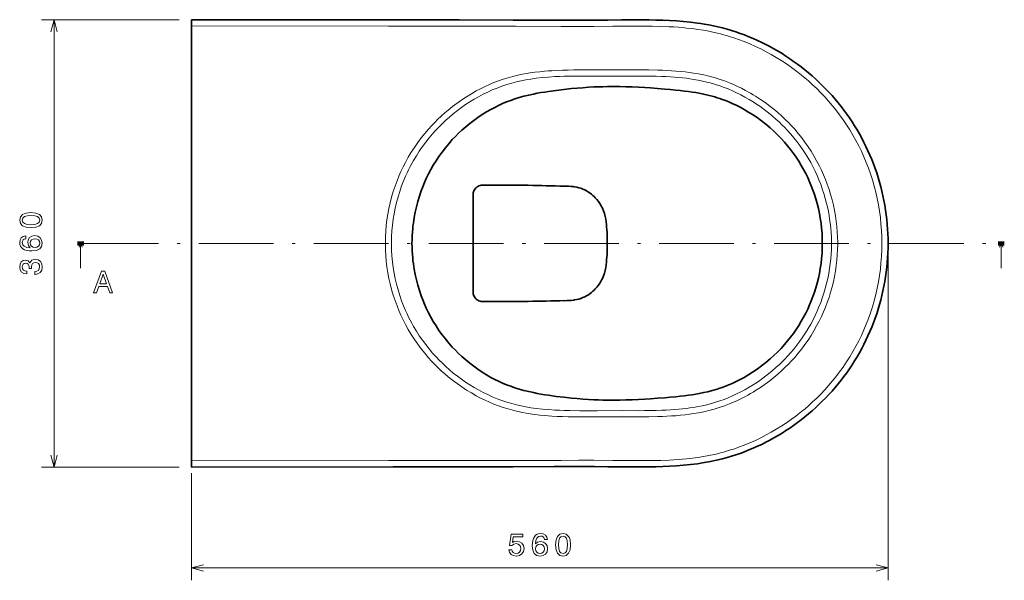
# Model space of a CAD drawing. Extents: x 21 to 359, y 27 to 281.
# Tile 1 of 3: x 37 to 196, y 27 to 117. Entities that reach past the tile are written whole.
import ezdxf

# ---------------------------------------------------------------- set-up
doc = ezdxf.new("R2010")
doc.units = 0
doc.linetypes.add('DASHDOT', pattern=[18.5, 12, -3, 0.5, -3])

msp = doc.modelspace()

# ---------------------------------------------------------------- linework, layer by layer
at = {"color": 8, "lineweight": 13}
for p, q in [((62.98, 117.33), (40.87, 117.33)), ((42.87, 45.4), (42.87, 117.33)), ((176.94, 79.36), (176.94, 27.19)), ((62.98, 45.4), (40.87, 45.4)), ((64.98, 29.19), (176.94, 29.19))]:
    msp.add_line(p, q, dxfattribs=at)
at = {"color": 7, "lineweight": 35, "ltscale": 0.025}
for p, q in [((64.98, 116.33), (64.98, 117.33)), ((64.98, 45.4), (64.98, 46.4))]:
    msp.add_line(p, q, dxfattribs=at)
at = {"color": 7, "lineweight": 35}
for p in [(64.98, 116.33), (64.98, 46.4)]:
    msp.add_line(p, (64.98, 81.36), dxfattribs=at)
at = {"color": 7, "lineweight": 35, "ltscale": 0.016091}
for p, q in [((112.49, 90.71), (113.14, 90.71)), ((112.49, 72.02), (113.14, 72.02))]:
    msp.add_line(p, q, dxfattribs=at)
at = {"color": 7, "lineweight": 35, "ltscale": 0.11239}
for p, q in [((113.14, 90.71), (117.63, 90.71)), ((113.14, 72.02), (117.63, 72.02))]:
    msp.add_line(p, q, dxfattribs=at)
at = {"color": 7, "lineweight": 35, "ltscale": 0.035162}
for p, q in [((117.63, 90.71), (119.04, 90.71)), ((117.63, 72.02), (119.04, 72.02))]:
    msp.add_line(p, q, dxfattribs=at)
at = {"color": 7, "lineweight": 35, "ltscale": 0.001047}
for p, q in [((119.04, 90.71), (119.08, 90.71)), ((119.04, 72.02), (119.08, 72.02))]:
    msp.add_line(p, q, dxfattribs=at)
at = {"color": 7, "lineweight": 35, "ltscale": 0.10327}
for p, q in [((110.23, 88.63), (110.23, 84.5)), ((110.23, 74.1), (110.23, 78.23))]:
    msp.add_line(p, q, dxfattribs=at)
at = {"color": 7, "lineweight": 35, "ltscale": 0.033781}
for p, q in [((110.23, 84.5), (110.23, 83.14)), ((110.23, 78.23), (110.23, 79.58))]:
    msp.add_line(p, q, dxfattribs=at)
at = {"color": 7, "lineweight": 35, "ltscale": 0.0445}
for p, q in [((110.23, 81.36), (110.23, 83.14)), ((110.23, 79.58), (110.23, 81.36))]:
    msp.add_line(p, q, dxfattribs=at)
at = {"color": 7, "lineweight": 100, "ltscale": 0.025}
for p, q in [((46.64, 81.36), (47.64, 81.36)), ((195.62, 81.36), (194.62, 81.36))]:
    msp.add_line(p, q, dxfattribs=at)
at = {"color": 7, "lineweight": 13, "ltscale": 0.1}
for p, q in [((47.14, 81.36), (47.14, 77.36)), ((195.12, 81.36), (195.12, 77.36))]:
    msp.add_line(p, q, dxfattribs=at)
at = {"color": 7, "linetype": 'DASHDOT', "lineweight": 13}
msp.add_line((47.64, 81.36), (194.62, 81.36), dxfattribs=at)
at = {"color": 8, "lineweight": 13, "ltscale": 0.4303}
msp.add_line((64.98, 44.4), (64.98, 27.19), dxfattribs=at)
at = {"color": 8, "lineweight": 13}
for points in [[(43.39, 115.4), (42.87, 117.33), (42.36, 115.4)], [(42.36, 47.33), (42.87, 45.4), (43.39, 47.33)], [(66.91, 29.7), (64.98, 29.19), (66.91, 28.67)], [(175.01, 28.67), (176.94, 29.19), (175.01, 29.7)]]:
    msp.add_lwpolyline(points, dxfattribs=at)
at = {"color": 7, "lineweight": 35}
for points in [[(64.98, 117.33), (97.36, 117.3), (108.02, 117.29), (116.7, 117.28)], [(116.7, 117.28), (123.26, 117.26), (125.44, 117.25), (127.6, 117.25), (129.75, 117.25), (131.91, 117.27), (134.1, 117.29), (136.3, 117.3), (137.41, 117.3), (138.52, 117.3), (139.62, 117.28), (140.73, 117.24), (141.83, 117.2), (142.94, 117.13), (144.05, 117.04), (145.16, 116.93), (146.28, 116.79), (146.84, 116.71), (147.39, 116.62), (148.13, 116.49), (148.87, 116.34), (149.6, 116.18), (150.33, 116), (151.05, 115.81), (151.77, 115.6), (152.48, 115.37), (153.18, 115.13), (153.88, 114.87), (154.58, 114.59), (155.26, 114.3), (155.94, 113.99), (156.62, 113.68), (157.28, 113.34), (157.95, 113), (158.6, 112.63), (159.25, 112.26), (159.89, 111.87), (160.52, 111.47), (161.15, 111.06), (161.76, 110.63), (162.37, 110.19), (162.97, 109.74), (163.56, 109.27), (164.14, 108.79), (164.72, 108.3), (165.28, 107.8), (165.83, 107.29), (166.37, 106.76), (166.9, 106.23), (167.42, 105.68), (167.93, 105.12), (168.42, 104.55), (168.91, 103.97), (169.38, 103.37), (169.84, 102.77), (170.29, 102.16), (170.72, 101.54), (171.15, 100.91), (171.55, 100.26), (171.95, 99.61), (172.33, 98.96), (172.7, 98.29), (173.05, 97.61), (173.39, 96.93), (173.71, 96.24), (174.02, 95.54), (174.32, 94.84), (174.6, 94.13), (174.86, 93.41), (175.11, 92.69), (175.34, 91.96), (175.56, 91.22), (175.76, 90.48), (175.95, 89.74), (176.12, 88.99), (176.28, 88.24), (176.42, 87.49), (176.54, 86.73), (176.65, 85.97), (176.74, 85.2), (176.81, 84.44), (176.87, 83.67), (176.91, 82.9), (176.94, 82.13), (176.94, 81.36)], [(166.37, 81.36), (166.36, 82.18), (166.32, 82.99), (166.25, 83.79), (166.16, 84.6), (166.04, 85.4), (165.9, 86.19), (165.73, 86.98), (165.54, 87.76), (165.32, 88.54), (165.1, 89.23), (164.86, 89.92), (164.6, 90.6), (164.32, 91.27), (164.02, 91.93), (163.7, 92.58), (163.36, 93.22), (162.98, 93.9), (162.58, 94.56), (162.16, 95.21), (161.72, 95.84), (161.26, 96.46), (160.77, 97.06), (160.27, 97.65), (159.73, 98.25), (159.16, 98.84), (158.58, 99.4), (157.97, 99.95), (157.3, 100.51), (156.61, 101.06), (155.9, 101.58), (155.17, 102.07), (154.42, 102.54), (153.8, 102.91), (153.16, 103.26), (152.53, 103.58), (151.89, 103.88), (151.36, 104.11), (150.83, 104.32), (150.29, 104.52), (149.89, 104.66), (149.48, 104.79), (149.07, 104.92), (148.65, 105.04), (147.96, 105.22), (147.27, 105.37), (146.58, 105.51), (146.02, 105.61), (145.46, 105.7), (144.85, 105.79), (144.23, 105.86), (143.52, 105.95), (142.81, 106.02), (141.92, 106.1), (141.03, 106.18), (139.88, 106.27), (138.73, 106.35), (137.82, 106.41), (136.8, 106.47), (135.78, 106.52), (134.81, 106.55), (133.83, 106.57), (132.57, 106.58), (131.83, 106.58), (131.1, 106.56), (130.37, 106.54), (129.64, 106.51), (128.76, 106.46), (127.88, 106.4), (126.96, 106.33), (126.05, 106.25), (124.81, 106.12), (123.58, 105.97), (122.35, 105.8), (121.74, 105.7), (121.13, 105.6), (120.54, 105.49), (119.96, 105.37), (119.18, 105.2), (118.41, 105.01), (117.64, 104.8), (116.96, 104.59), (116.29, 104.35), (115.62, 104.1), (114.96, 103.83), (114.33, 103.54), (113.72, 103.23), (113.11, 102.91), (112.39, 102.5), (111.7, 102.07), (111.01, 101.61), (110.34, 101.13), (109.69, 100.63), (109.06, 100.11), (108.44, 99.57), (107.91, 99.07), (107.39, 98.56), (106.89, 98.04), (106.32, 97.39), (105.77, 96.73), (105.24, 96.05), (104.74, 95.35), (104.27, 94.63), (103.84, 93.94), (103.44, 93.23), (103.06, 92.52), (102.71, 91.79), (102.42, 91.13), (102.14, 90.46), (101.89, 89.79), (101.6, 88.95), (101.35, 88.1), (101.12, 87.25), (100.93, 86.38), (100.76, 85.51), (100.63, 84.63), (100.57, 84.18), (100.53, 83.74), (100.48, 83.15), (100.44, 82.55), (100.42, 81.96), (100.41, 81.36)], [(110.24, 89.03), (110.23, 89.22), (110.24, 89.32), (110.26, 89.47), (110.3, 89.64), (110.36, 89.81), (110.45, 89.97), (110.55, 90.11), (110.64, 90.22), (110.74, 90.32), (110.89, 90.44), (111, 90.51), (111.17, 90.6), (111.35, 90.66), (111.54, 90.71), (111.73, 90.72), (111.83, 90.72), (112.03, 90.71)], [(112.49, 90.71), (112.27, 90.7), (112.11, 90.7), (112.03, 90.71)], [(110.23, 88.63), (110.24, 88.83), (110.24, 89.03)], [(131.62, 84.82), (131.55, 85.27), (131.46, 85.71), (131.34, 86.15), (131.19, 86.58), (131.02, 87), (130.92, 87.2), (130.82, 87.4), (130.61, 87.75), (130.38, 88.08), (130.13, 88.4), (129.86, 88.7), (129.67, 88.89), (129.47, 89.07), (129.27, 89.25), (129.04, 89.42)], [(131.76, 83.14), (131.7, 83.98), (131.66, 84.4), (131.62, 84.82)], [(166.37, 81.36), (166.36, 80.55), (166.32, 79.74), (166.25, 78.94), (166.16, 78.13), (166.04, 77.33), (165.9, 76.54), (165.73, 75.75), (165.54, 74.97), (165.32, 74.19), (165.1, 73.5), (164.86, 72.81), (164.6, 72.13), (164.32, 71.46), (164.02, 70.8), (163.7, 70.15), (163.36, 69.51), (162.98, 68.83), (162.58, 68.17), (162.16, 67.52), (161.72, 66.89), (161.26, 66.27), (160.77, 65.67), (160.27, 65.08), (159.73, 64.48), (159.16, 63.89), (158.58, 63.33), (157.97, 62.78), (157.3, 62.22), (156.61, 61.67), (155.9, 61.15), (155.17, 60.66), (154.42, 60.19), (153.8, 59.82), (153.16, 59.47), (152.53, 59.15), (151.89, 58.85), (151.36, 58.62), (150.83, 58.41), (150.29, 58.21), (149.89, 58.07), (149.48, 57.94), (149.07, 57.81), (148.65, 57.69), (147.96, 57.51), (147.27, 57.36), (146.58, 57.22), (146.02, 57.12), (145.46, 57.03), (144.85, 56.94), (144.23, 56.87), (143.52, 56.78), (142.81, 56.71), (141.92, 56.63), (141.03, 56.55), (139.88, 56.46), (138.73, 56.38), (137.82, 56.32), (136.8, 56.26), (135.78, 56.21), (134.81, 56.18), (133.83, 56.15), (132.57, 56.15), (131.83, 56.15), (131.1, 56.17), (130.37, 56.19), (129.64, 56.22), (128.76, 56.27), (127.88, 56.33), (126.96, 56.4), (126.05, 56.48), (124.81, 56.61), (123.58, 56.76), (122.35, 56.93), (121.74, 57.03), (121.13, 57.13), (120.54, 57.24), (119.96, 57.36), (119.18, 57.53), (118.41, 57.72), (117.64, 57.93), (116.96, 58.14), (116.29, 58.38), (115.62, 58.63), (114.96, 58.9), (114.33, 59.19), (113.72, 59.49), (113.11, 59.82), (112.39, 60.23), (111.7, 60.66), (111.01, 61.12), (110.34, 61.6), (109.69, 62.1), (109.06, 62.62), (108.44, 63.16), (107.91, 63.66), (107.39, 64.17), (106.89, 64.69), (106.32, 65.34), (105.77, 66), (105.24, 66.68), (104.74, 67.38), (104.27, 68.1), (103.84, 68.79), (103.44, 69.5), (103.06, 70.21), (102.71, 70.94), (102.42, 71.6), (102.14, 72.27), (101.89, 72.94), (101.6, 73.78), (101.35, 74.63), (101.12, 75.48), (100.93, 76.35), (100.76, 77.22), (100.63, 78.1), (100.57, 78.54), (100.53, 78.99), (100.48, 79.58), (100.44, 80.18), (100.42, 80.77), (100.41, 81.36)], [(116.7, 45.45), (123.26, 45.47), (125.44, 45.48), (127.6, 45.48), (129.75, 45.48), (131.91, 45.46), (134.1, 45.44), (136.3, 45.42), (137.41, 45.43), (138.52, 45.43), (139.62, 45.45), (140.73, 45.49), (141.83, 45.53), (142.94, 45.6), (144.05, 45.69), (145.16, 45.8), (146.28, 45.94), (146.84, 46.02), (147.39, 46.11), (148.13, 46.24), (148.87, 46.39), (149.6, 46.55), (150.33, 46.73), (151.05, 46.92), (151.77, 47.13), (152.48, 47.36), (153.18, 47.6), (153.88, 47.86), (154.58, 48.14), (155.26, 48.43), (155.94, 48.73), (156.62, 49.05), (157.28, 49.39), (157.95, 49.73), (158.6, 50.1), (159.25, 50.47), (159.89, 50.86), (160.52, 51.26), (161.15, 51.67), (161.76, 52.1), (162.37, 52.54), (162.97, 52.99), (163.56, 53.46), (164.14, 53.93), (164.72, 54.42), (165.28, 54.93), (165.83, 55.44), (166.37, 55.97), (166.9, 56.5), (167.42, 57.05), (167.93, 57.61), (168.42, 58.18), (168.91, 58.76), (169.38, 59.36), (169.84, 59.96), (170.29, 60.57), (170.72, 61.19), (171.15, 61.82), (171.55, 62.47), (171.95, 63.12), (172.33, 63.77), (172.7, 64.44), (173.05, 65.12), (173.39, 65.8), (173.71, 66.49), (174.02, 67.19), (174.32, 67.89), (174.6, 68.6), (174.86, 69.32), (175.11, 70.04), (175.34, 70.77), (175.56, 71.51), (175.76, 72.25), (175.95, 72.99), (176.12, 73.74), (176.28, 74.49), (176.42, 75.24), (176.54, 76), (176.65, 76.76), (176.74, 77.53), (176.81, 78.29), (176.87, 79.06), (176.91, 79.83), (176.94, 80.6), (176.94, 81.36)], [(131.76, 79.59), (131.7, 78.75), (131.66, 78.33), (131.62, 77.91)], [(131.62, 77.91), (131.55, 77.46), (131.46, 77.02), (131.34, 76.58), (131.19, 76.15), (131.02, 75.73), (130.92, 75.53), (130.82, 75.33), (130.61, 74.98), (130.38, 74.65), (130.13, 74.33), (129.86, 74.03), (129.67, 73.84), (129.47, 73.66), (129.27, 73.48), (129.04, 73.31)], [(110.23, 74.1), (110.24, 73.9), (110.24, 73.7)], [(110.24, 73.7), (110.23, 73.51), (110.24, 73.41), (110.26, 73.26), (110.3, 73.09), (110.36, 72.92), (110.45, 72.76), (110.55, 72.62), (110.64, 72.51), (110.74, 72.41), (110.89, 72.29), (111, 72.22), (111.17, 72.13), (111.35, 72.07), (111.54, 72.02), (111.73, 72.01), (111.83, 72.01), (112.03, 72.02)], [(112.49, 72.02), (112.27, 72.02), (112.11, 72.02), (112.03, 72.02)], [(64.98, 45.4), (97.36, 45.43), (108.02, 45.44), (116.7, 45.45)]]:
    msp.add_lwpolyline(points, dxfattribs=at)
at = {"color": 7, "lineweight": 13}
for points in [[(116.7, 116.28), (108.63, 116.28), (96.61, 116.3), (64.98, 116.33)], [(175.94, 81.36), (175.93, 82.4), (175.88, 83.44), (175.8, 84.47), (175.7, 85.51), (175.56, 86.53), (175.39, 87.56), (175.19, 88.57), (174.96, 89.58), (174.7, 90.58), (174.41, 91.58), (174.11, 92.52), (173.78, 93.44), (173.43, 94.36), (173.05, 95.27), (172.65, 96.17), (172.22, 97.05), (171.76, 97.92), (171.28, 98.77), (170.78, 99.61), (170.26, 100.44), (169.71, 101.25), (169.14, 102.04), (168.55, 102.82), (167.97, 103.54), (167.37, 104.24), (166.76, 104.92), (166.12, 105.59), (165.48, 106.24), (164.81, 106.87), (164.13, 107.49), (163.59, 107.95), (163.04, 108.41), (162.48, 108.85), (162.06, 109.18), (161.63, 109.49), (161.2, 109.81), (160.76, 110.11), (159.87, 110.7), (158.97, 111.26), (158.17, 111.73), (157.36, 112.17), (156.5, 112.62), (155.62, 113.04), (154.73, 113.44), (153.83, 113.81), (152.92, 114.16), (152.28, 114.38), (151.63, 114.59), (150.99, 114.79), (150.5, 114.92), (150.01, 115.05), (149.51, 115.17), (149.01, 115.29), (148.14, 115.47), (147.26, 115.63), (146.38, 115.77), (145.49, 115.89), (144.52, 115.99), (143.87, 116.05), (143.23, 116.11), (142.5, 116.16), (141.77, 116.2), (140.39, 116.25), (139.01, 116.29), (137.6, 116.3), (136.19, 116.3), (135.02, 116.3), (132.68, 116.27), (129.62, 116.25), (127.18, 116.25), (124.41, 116.26), (117.11, 116.28), (116.7, 116.28)], [(168.84, 81.36), (168.84, 81.53), (168.82, 82.35), (168.78, 83.22), (168.7, 84.09), (168.6, 84.95), (168.48, 85.81), (168.33, 86.67), (168.15, 87.53), (167.94, 88.37), (167.71, 89.21), (167.45, 90.05), (167.16, 90.87), (166.87, 91.63), (166.56, 92.38), (166.23, 93.13), (165.88, 93.86), (165.46, 94.64), (165.03, 95.42), (164.57, 96.17), (164.09, 96.91), (163.58, 97.64), (163.05, 98.35), (162.5, 99.03), (161.93, 99.71), (161.44, 100.25), (160.94, 100.78), (160.42, 101.29), (159.82, 101.86), (159.2, 102.41), (158.57, 102.94), (157.92, 103.45), (157.18, 104), (156.42, 104.52), (155.65, 105.02), (155.25, 105.27), (154.83, 105.52), (154.42, 105.75), (154.01, 105.97), (153.38, 106.3), (152.74, 106.61), (152.09, 106.9), (151.43, 107.18), (150.62, 107.49), (149.8, 107.77), (148.97, 108.02), (148.15, 108.24), (147.32, 108.44), (146.49, 108.6), (145.66, 108.74), (145, 108.84), (144.34, 108.92), (143.59, 109), (142.84, 109.07), (142.11, 109.12), (141.39, 109.16), (140.66, 109.19), (139.94, 109.22), (138.49, 109.25), (137.76, 109.25), (136.3, 109.26), (134.39, 109.25), (130.58, 109.26), (128.68, 109.27), (127.17, 109.26), (126.42, 109.26), (125.5, 109.24), (124.59, 109.22), (123.74, 109.18), (122.9, 109.13), (122.31, 109.09), (121.72, 109.05), (120.94, 108.97), (120.16, 108.88), (119.38, 108.77), (118.78, 108.67), (118.19, 108.56), (117.4, 108.39), (116.63, 108.2), (115.86, 107.99), (115.09, 107.75), (114.33, 107.49), (113.59, 107.21), (112.86, 106.9), (112.15, 106.58), (111.44, 106.23), (110.75, 105.87), (109.96, 105.42), (109.18, 104.95), (108.42, 104.45), (107.67, 103.92), (106.94, 103.37), (106.23, 102.8), (105.67, 102.33), (105.12, 101.84), (104.58, 101.33), (104.07, 100.82), (103.56, 100.29), (103.07, 99.75), (102.47, 99.04), (101.89, 98.31), (101.33, 97.57), (100.8, 96.8), (100.3, 96.01), (99.82, 95.21), (99.37, 94.39), (98.99, 93.67), (98.64, 92.93), (98.32, 92.18), (98.01, 91.43), (97.69, 90.56), (97.4, 89.68), (97.14, 88.79), (96.91, 87.89), (96.7, 86.99), (96.53, 86.08), (96.39, 85.16), (96.28, 84.24), (96.2, 83.32), (96.15, 82.4), (96.13, 81.58), (96.13, 81.36)], [(167.85, 81.36), (167.85, 81.55), (167.83, 82.32), (167.79, 83.09), (167.73, 83.86), (167.65, 84.62), (167.54, 85.39), (167.41, 86.2), (167.25, 87), (167.06, 87.8), (166.85, 88.6), (166.62, 89.38), (166.36, 90.16), (166.11, 90.87), (165.83, 91.58), (165.53, 92.27), (165.21, 92.96), (164.88, 93.64), (164.5, 94.35), (164.1, 95.05), (163.67, 95.74), (163.23, 96.42), (162.76, 97.08), (162.28, 97.72), (161.78, 98.36), (161.29, 98.93), (160.79, 99.49), (160.27, 100.04), (159.87, 100.44), (159.46, 100.84), (158.9, 101.35), (158.33, 101.85), (157.74, 102.33), (157.29, 102.69), (156.83, 103.03), (156.31, 103.4), (155.78, 103.77), (155.24, 104.11), (154.59, 104.51), (153.94, 104.89), (153.27, 105.25), (152.6, 105.58), (151.91, 105.9), (151.24, 106.19), (150.57, 106.45), (149.88, 106.7), (149.37, 106.87), (148.86, 107.03), (148.34, 107.17), (147.82, 107.31), (147.1, 107.47), (146.39, 107.62), (145.67, 107.74), (145.09, 107.83), (144.52, 107.91), (143.9, 107.98), (143.29, 108.04), (142.62, 108.09), (141.94, 108.14), (141.26, 108.18), (140.57, 108.21), (139.67, 108.23), (138.78, 108.25), (137.79, 108.26), (136.8, 108.27), (134.25, 108.26), (130.2, 108.27), (128.7, 108.27), (127.37, 108.27), (125.79, 108.26), (124.87, 108.23), (124.11, 108.21), (123.36, 108.17), (122.36, 108.1), (121.37, 108.02), (120.38, 107.91), (119.53, 107.79), (118.69, 107.65), (117.94, 107.5), (117.2, 107.33), (116.47, 107.14), (115.66, 106.9), (114.87, 106.63), (114.08, 106.34), (113.32, 106.03), (112.58, 105.69), (111.84, 105.33), (111.12, 104.94), (110.41, 104.54), (109.71, 104.11), (109.03, 103.67), (108.36, 103.2), (107.7, 102.71), (107.05, 102.21), (106.43, 101.68), (105.85, 101.17), (105.3, 100.65), (104.76, 100.12), (104.24, 99.57), (103.73, 99), (103.16, 98.33), (102.61, 97.64), (102.09, 96.93), (101.59, 96.21), (101.11, 95.46), (100.66, 94.71), (100.39, 94.21), (100.12, 93.71), (99.87, 93.21), (99.62, 92.7), (99.39, 92.18), (99.17, 91.66), (98.95, 91.13), (98.75, 90.61), (98.45, 89.73), (98.18, 88.85), (97.94, 87.95), (97.72, 87.05), (97.54, 86.14), (97.39, 85.23), (97.28, 84.31), (97.19, 83.39), (97.14, 82.47), (97.12, 81.92), (97.11, 81.36)], [(47.39, 80.76), (47.14, 81.36), (46.89, 80.76)], [(168.84, 81.36), (168.84, 81.2), (168.82, 80.38), (168.78, 79.51), (168.7, 78.64), (168.6, 77.78), (168.48, 76.92), (168.33, 76.06), (168.15, 75.2), (167.94, 74.36), (167.71, 73.52), (167.45, 72.68), (167.16, 71.86), (166.87, 71.1), (166.56, 70.35), (166.23, 69.6), (165.88, 68.87), (165.46, 68.09), (165.03, 67.31), (164.57, 66.56), (164.09, 65.82), (163.58, 65.09), (163.05, 64.38), (162.5, 63.69), (161.93, 63.02), (161.44, 62.48), (160.94, 61.95), (160.42, 61.44), (159.82, 60.87), (159.2, 60.32), (158.57, 59.79), (157.92, 59.27), (157.18, 58.73), (156.42, 58.2), (155.65, 57.71), (155.25, 57.46), (154.83, 57.21), (154.42, 56.98), (154.01, 56.76), (153.38, 56.43), (152.74, 56.12), (152.09, 55.83), (151.43, 55.55), (150.62, 55.24), (149.8, 54.96), (148.97, 54.71), (148.15, 54.49), (147.32, 54.29), (146.49, 54.13), (145.66, 53.99), (145, 53.89), (144.34, 53.81), (143.59, 53.73), (142.84, 53.66), (142.11, 53.61), (141.39, 53.57), (140.66, 53.54), (139.94, 53.51), (138.49, 53.48), (137.76, 53.48), (136.3, 53.47), (134.39, 53.48), (130.58, 53.47), (128.68, 53.46), (127.17, 53.46), (126.42, 53.47), (125.5, 53.49), (124.59, 53.51), (123.74, 53.55), (122.9, 53.6), (122.31, 53.64), (121.72, 53.68), (120.94, 53.76), (120.16, 53.85), (119.38, 53.96), (118.78, 54.06), (118.19, 54.17), (117.4, 54.34), (116.63, 54.53), (115.86, 54.74), (115.09, 54.98), (114.33, 55.24), (113.59, 55.52), (112.86, 55.83), (112.15, 56.15), (111.44, 56.5), (110.75, 56.86), (109.96, 57.31), (109.18, 57.78), (108.42, 58.28), (107.67, 58.81), (106.94, 59.36), (106.23, 59.93), (105.67, 60.4), (105.12, 60.89), (104.58, 61.4), (104.07, 61.91), (103.56, 62.44), (103.07, 62.98), (102.47, 63.69), (101.89, 64.41), (101.33, 65.16), (100.8, 65.93), (100.3, 66.72), (99.82, 67.52), (99.37, 68.34), (98.99, 69.06), (98.64, 69.8), (98.32, 70.55), (98.01, 71.3), (97.69, 72.17), (97.4, 73.05), (97.14, 73.94), (96.91, 74.84), (96.7, 75.74), (96.53, 76.65), (96.39, 77.57), (96.28, 78.49), (96.2, 79.41), (96.15, 80.33), (96.13, 81.15), (96.13, 81.36)], [(167.85, 81.36), (167.85, 81.18), (167.83, 80.41), (167.79, 79.64), (167.73, 78.87), (167.65, 78.11), (167.54, 77.34), (167.41, 76.53), (167.25, 75.73), (167.06, 74.93), (166.85, 74.13), (166.62, 73.35), (166.36, 72.57), (166.11, 71.86), (165.83, 71.15), (165.53, 70.46), (165.21, 69.77), (164.88, 69.09), (164.5, 68.38), (164.1, 67.68), (163.67, 66.99), (163.23, 66.31), (162.76, 65.65), (162.28, 65.01), (161.78, 64.37), (161.29, 63.8), (160.79, 63.24), (160.27, 62.69), (159.87, 62.28), (159.46, 61.89), (158.9, 61.38), (158.33, 60.88), (157.74, 60.4), (157.29, 60.04), (156.83, 59.7), (156.31, 59.32), (155.78, 58.96), (155.24, 58.61), (154.59, 58.22), (153.94, 57.84), (153.27, 57.48), (152.6, 57.15), (151.91, 56.83), (151.24, 56.54), (150.57, 56.28), (149.88, 56.03), (149.37, 55.86), (148.86, 55.7), (148.34, 55.56), (147.82, 55.42), (147.1, 55.26), (146.39, 55.11), (145.67, 54.99), (145.09, 54.9), (144.52, 54.82), (143.9, 54.75), (143.29, 54.69), (142.62, 54.64), (141.94, 54.59), (141.26, 54.55), (140.57, 54.52), (139.67, 54.5), (138.78, 54.48), (137.79, 54.47), (136.8, 54.46), (134.25, 54.47), (130.2, 54.46), (128.7, 54.46), (127.37, 54.46), (125.79, 54.47), (124.87, 54.5), (124.11, 54.52), (123.36, 54.56), (122.36, 54.63), (121.37, 54.71), (120.38, 54.82), (119.53, 54.94), (118.69, 55.08), (117.94, 55.23), (117.2, 55.4), (116.47, 55.59), (115.66, 55.83), (114.87, 56.1), (114.08, 56.39), (113.32, 56.7), (112.58, 57.04), (111.84, 57.4), (111.12, 57.79), (110.41, 58.19), (109.71, 58.62), (109.03, 59.06), (108.36, 59.53), (107.7, 60.02), (107.05, 60.52), (106.43, 61.05), (105.85, 61.56), (105.3, 62.08), (104.76, 62.61), (104.24, 63.16), (103.73, 63.73), (103.16, 64.4), (102.61, 65.09), (102.09, 65.8), (101.59, 66.52), (101.11, 67.27), (100.66, 68.02), (100.39, 68.52), (100.12, 69.02), (99.87, 69.52), (99.62, 70.03), (99.39, 70.55), (99.17, 71.07), (98.95, 71.59), (98.75, 72.12), (98.45, 73), (98.18, 73.88), (97.94, 74.78), (97.72, 75.68), (97.54, 76.59), (97.39, 77.5), (97.28, 78.42), (97.19, 79.34), (97.14, 80.26), (97.12, 80.81), (97.11, 81.36)], [(175.94, 81.36), (175.93, 80.33), (175.88, 79.29), (175.8, 78.25), (175.7, 77.22), (175.56, 76.2), (175.39, 75.17), (175.19, 74.16), (174.96, 73.15), (174.7, 72.14), (174.41, 71.15), (174.11, 70.21), (173.78, 69.28), (173.43, 68.37), (173.05, 67.46), (172.65, 66.56), (172.22, 65.68), (171.76, 64.81), (171.28, 63.96), (170.78, 63.12), (170.26, 62.29), (169.71, 61.48), (169.14, 60.69), (168.55, 59.91), (167.97, 59.19), (167.37, 58.49), (166.76, 57.81), (166.12, 57.14), (165.48, 56.49), (164.81, 55.86), (164.13, 55.24), (163.59, 54.78), (163.04, 54.32), (162.48, 53.88), (162.06, 53.55), (161.63, 53.24), (161.2, 52.92), (160.76, 52.62), (159.87, 52.03), (158.97, 51.47), (158.17, 51), (157.36, 50.56), (156.5, 50.11), (155.62, 49.69), (154.73, 49.29), (153.83, 48.92), (152.92, 48.57), (152.28, 48.35), (151.63, 48.14), (150.99, 47.94), (150.5, 47.81), (150.01, 47.68), (149.51, 47.55), (149.01, 47.44), (148.14, 47.26), (147.26, 47.1), (146.38, 46.96), (145.49, 46.84), (144.52, 46.74), (143.87, 46.68), (143.23, 46.62), (142.5, 46.57), (141.77, 46.53), (140.39, 46.47), (139.01, 46.44), (137.6, 46.43), (136.19, 46.43), (135.02, 46.43), (132.68, 46.46), (129.62, 46.48), (127.18, 46.48), (124.41, 46.47), (117.11, 46.45), (116.7, 46.45)], [(195.37, 80.76), (195.12, 81.36), (194.87, 80.76)], [(116.7, 46.45), (108.63, 46.44), (96.61, 46.43), (64.98, 46.4)]]:
    msp.add_lwpolyline(points, dxfattribs=at)
at = {"color": 8, "lineweight": 13}
for points in [[(39.16, 83.89), (39.96, 83.96), (40.52, 84.2), (40.86, 84.58), (40.97, 85.1), (40.86, 85.62), (40.52, 86), (39.96, 86.23), (39.16, 86.31), (38.38, 86.23), (38.07, 86.13), (37.81, 86), (37.46, 85.62), (37.35, 85.1), (37.46, 84.58), (37.81, 84.2), (38.38, 83.96)], [(39.16, 84.37), (38.55, 84.41), (38.12, 84.54), (37.86, 84.76), (37.77, 85.1), (37.86, 85.43), (38.12, 85.66), (38.55, 85.79), (39.16, 85.83), (39.78, 85.79), (40.22, 85.66), (40.48, 85.43), (40.56, 85.1), (40.48, 84.76), (40.22, 84.54), (39.78, 84.41)], [(38.32, 82.58), (37.91, 82.48), (37.61, 82.26), (37.41, 81.91), (37.35, 81.47), (37.38, 81.17), (37.48, 80.92), (37.64, 80.69), (37.86, 80.5), (38.14, 80.35), (38.47, 80.24), (38.87, 80.16), (39.32, 80.14), (40.04, 80.23), (40.56, 80.47), (40.87, 80.87), (40.97, 81.42), (40.88, 81.9), (40.65, 82.28), (40.27, 82.52), (39.8, 82.61), (39.32, 82.52), (38.95, 82.29), (38.72, 81.93), (38.64, 81.49), (38.74, 81.01), (39.03, 80.65), (38.47, 80.72), (38.08, 80.89), (37.84, 81.13), (37.76, 81.48), (37.8, 81.73), (37.9, 81.92), (38.08, 82.05), (38.32, 82.11)], [(39.8, 82.12), (40.12, 82.06), (40.36, 81.92), (40.53, 81.69), (40.58, 81.41), (40.53, 81.11), (40.37, 80.89), (40.13, 80.74), (39.81, 80.69), (39.5, 80.74), (39.26, 80.89), (39.11, 81.12), (39.05, 81.43), (39.11, 81.7), (39.26, 81.92), (39.49, 82.06)], [(39.77, 76.36), (39.81, 76.36), (40.29, 76.44), (40.66, 76.68), (40.89, 77.05), (40.97, 77.54), (40.89, 78.07), (40.67, 78.46), (40.31, 78.71), (39.86, 78.8), (39.56, 78.76), (39.32, 78.65), (39.13, 78.47), (39, 78.23), (38.73, 78.56), (38.29, 78.67), (37.9, 78.6), (37.6, 78.38), (37.41, 78.03), (37.35, 77.54), (37.43, 77.09), (37.65, 76.74), (38, 76.51), (38.47, 76.44), (38.51, 76.44), (38.51, 76.89), (38.19, 76.93), (37.95, 77.06), (37.81, 77.27), (37.76, 77.57), (37.8, 77.83), (37.91, 78.02), (38.08, 78.14), (38.31, 78.18), (38.56, 78.14), (38.73, 78.02), (38.83, 77.81), (38.86, 77.52), (38.85, 77.32), (39.25, 77.32), (39.24, 77.57), (39.29, 77.89), (39.41, 78.12), (39.6, 78.26), (39.86, 78.31), (40.15, 78.26), (40.37, 78.11), (40.51, 77.88), (40.55, 77.57), (40.5, 77.26), (40.35, 77.02), (40.11, 76.88), (39.77, 76.82)], [(115.97, 32.1), (116.09, 31.69), (116.33, 31.36), (116.7, 31.16), (117.16, 31.09), (117.67, 31.18), (118.07, 31.42), (118.32, 31.82), (118.42, 32.32), (118.33, 32.79), (118.09, 33.16), (117.71, 33.4), (117.22, 33.48), (116.84, 33.42), (116.55, 33.25), (116.69, 34.2), (118.22, 34.2), (118.22, 34.61), (116.35, 34.61), (116.07, 32.76), (116.48, 32.76), (116.77, 32.99), (117.14, 33.08), (117.47, 33.02), (117.71, 32.86), (117.87, 32.61), (117.93, 32.3), (117.87, 31.98), (117.71, 31.73), (117.46, 31.57), (117.14, 31.52), (116.88, 31.55), (116.67, 31.67), (116.52, 31.85), (116.44, 32.1)], [(122.17, 33.74), (122.08, 34.15), (121.85, 34.45), (121.51, 34.65), (121.07, 34.71), (120.77, 34.68), (120.51, 34.58), (120.29, 34.42), (120.09, 34.2), (119.94, 33.93), (119.83, 33.59), (119.76, 33.19), (119.74, 32.74), (119.82, 32.02), (120.07, 31.5), (120.47, 31.19), (121.01, 31.09), (121.5, 31.18), (121.87, 31.41), (122.12, 31.79), (122.2, 32.26), (122.12, 32.74), (121.88, 33.11), (121.53, 33.34), (121.08, 33.42), (120.6, 33.32), (120.24, 33.03), (120.32, 33.59), (120.48, 33.99), (120.73, 34.22), (121.07, 34.3), (121.32, 34.26), (121.52, 34.16), (121.64, 33.98), (121.71, 33.74)], [(123.48, 32.9), (123.56, 32.1), (123.79, 31.54), (124.17, 31.2), (124.7, 31.09), (125.22, 31.2), (125.59, 31.54), (125.83, 32.1), (125.91, 32.9), (125.83, 33.68), (125.73, 34), (125.59, 34.25), (125.22, 34.6), (124.7, 34.71), (124.17, 34.6), (123.79, 34.25), (123.56, 33.68)], [(123.97, 32.9), (124.01, 33.51), (124.13, 33.95), (124.36, 34.2), (124.7, 34.29), (125.03, 34.2), (125.26, 33.95), (125.38, 33.51), (125.42, 32.9), (125.38, 32.28), (125.26, 31.84), (125.03, 31.59), (124.7, 31.5), (124.36, 31.59), (124.13, 31.84), (124.01, 32.28)], [(121.71, 32.26), (121.66, 31.94), (121.52, 31.7), (121.29, 31.53), (121.01, 31.48), (120.71, 31.53), (120.48, 31.69), (120.34, 31.93), (120.29, 32.25), (120.34, 32.56), (120.48, 32.8), (120.71, 32.95), (121.03, 33.01), (121.3, 32.95), (121.52, 32.81), (121.66, 32.57)]]:
    msp.add_lwpolyline(points, close=True, dxfattribs=at)
at = {"color": 7, "lineweight": 13}
for points in [[(49.22, 73.41), (49.69, 73.41), (50.05, 74.44), (51.45, 74.44), (51.82, 73.41), (52.29, 73.41), (51.01, 76.92), (50.5, 76.92)], [(50.22, 74.87), (50.76, 76.41), (51.3, 74.87)]]:
    msp.add_lwpolyline(points, close=True, dxfattribs=at)
at = {"color": 7, "lineweight": 35}
for centre, radius, start, end in [((-284.96, -17848.46), 17943.71, 88.691079, 88.709752), ((125.04, 80.57), 10.01, 82.4946, 90.6649), ((125.57, 84.6), 5.94, 80.4805, 82.4484), ((125.58, 84.66), 5.89, 53.9997, 80.5023), ((96.54, 81.41), 35.26, 359.9338, 2.8152), ((96.54, 81.32), 35.26, 357.1848, 0.0662), ((125.58, 78.07), 5.89, 279.4977, 306.0003), ((-284.96, 18011.19), 17943.71, 271.290248, 271.308921), ((125.04, 82.16), 10.01, 269.3351, 277.5054), ((125.57, 78.13), 5.94, 277.5516, 279.5195)]:
    msp.add_arc(centre, radius, start, end, dxfattribs=at)

doc.saveas('drawing.dxf')
